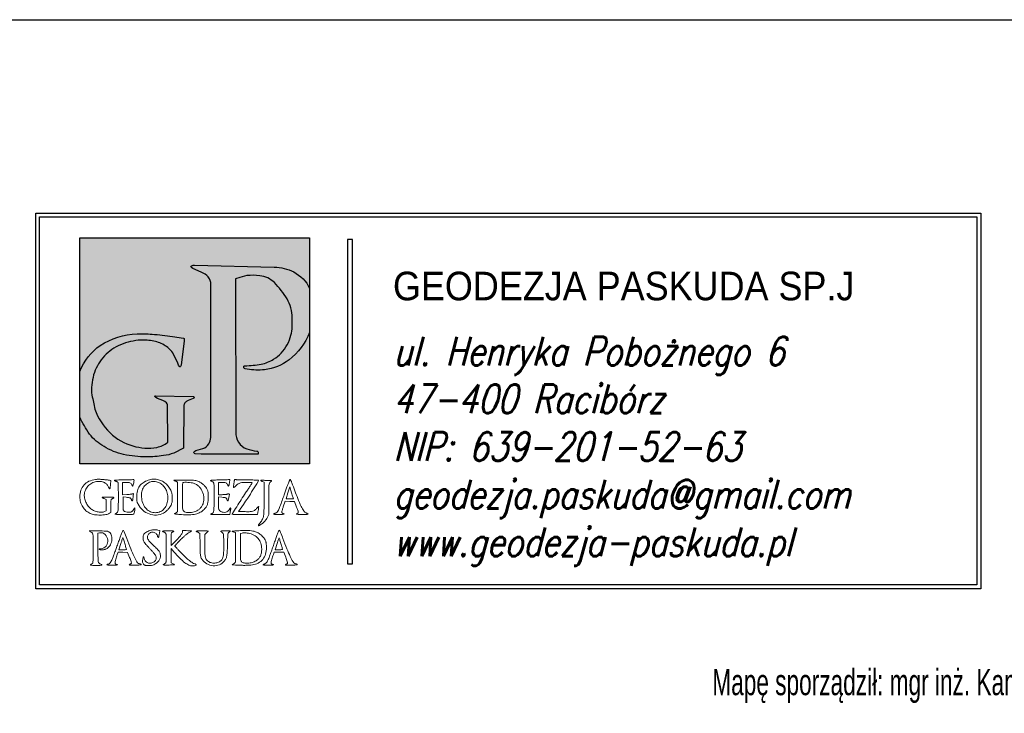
# Model space of a CAD drawing. Extents: x 6515354 to 6515523, y 5549407 to 5549617.
# Tile 12 of 13: x 6515414 to 6515451, y 5549591 to 5549617. Entities that reach past the tile are written whole.
import ezdxf

# ---------------------------------------------------------------- set-up
doc = ezdxf.new("R2010")
doc.units = 0
doc.header["$LTSCALE"] = 0.5
doc.layers.get('0').update_dxf_attribs({"color": 251})
doc.layers.add('1 opis', color=251, linetype='Continuous')
doc.layers.add('Pieczątka na wyrysie', color=251, linetype='Continuous')
doc.styles.get("Standard").update_dxf_attribs({"font": 'arial.ttf', "width": 0.9})
doc.styles.add('UZBROJENIE', font='SIMPLEX', dxfattribs={"width": 0.8, "oblique": 15.00003, "height": 1.5})

# ---------------------------------------------------------------- blocks, each defined once
blk = doc.blocks.new('1pieczątka')
at = {"layer": '1 opis'}
h = blk.add_hatch(color=5, dxfattribs=at)
h.dxf.hatch_style = 1
h.paths.add_polyline_path([(-2022.314, 1068.179), (-2022.313, 1070.088), (-2030.988, 1070.088), (-2030.987, 1065.043), (-2030.996, 1063.315), (-2030.988, 1061.556), (-2022.313, 1061.556), (-2022.315, 1066.512)])
h = blk.add_hatch(color=255, dxfattribs=at)
h.dxf.hatch_style = 1
edge = h.paths.add_edge_path()
edge.add_line((-2026.044, 1062.553), (-2026.042, 1068.313))
edge.add_arc((-2026.53, 1068.313), 0.488, 359.9826, 435.1869)
edge.add_line((-2026.405, 1068.784), (-2026.729, 1068.933))
edge.add_line((-2026.729, 1068.933), (-2026.779, 1068.966))
edge.add_arc((-2026.757, 1068.998), 0.0382, 109.7738, 235.8662, ccw=False)
edge.add_arc((-2026.624, 1068.628), 0.432, 102.0165, 109.7738, ccw=False)
edge.add_line((-2026.714, 1069.05), (-2026.659, 1069.05))
edge.add_line((-2026.659, 1069.05), (-2023.654, 1068.983))
edge.add_arc((-2023.692, 1067.266), 1.718, 63.1306, 88.725, ccw=False)
edge.add_arc((-2023.516, 1067.613), 1.329, 25.2276, 63.1306, ccw=False)
edge.add_line((-2022.314, 1068.179), (-2022.315, 1066.512))
edge.add_arc((-2024.656, 1067.457), 2.524, 308.2821, 338.016, ccw=False)
edge.add_arc((-2024.244, 1067), 1.911, 276.9476, 307.0676, ccw=False)
edge.add_arc((-2024.248, 1067.534), 2.442, 260.041, 275.5238, ccw=False)
edge.add_line((-2024.67, 1065.129), (-2024.75, 1065.144))
edge.add_line((-2024.75, 1065.144), (-2024.778, 1065.155))
edge.add_arc((-2024.736, 1065.197), 0.0596, 173.1065, 224.7397, ccw=False)
edge.add_line((-2024.795, 1065.204), (-2024.792, 1065.237))
edge.add_arc((-2024.759, 1065.222), 0.0363, 88.0147, 155.9255, ccw=False)
edge.add_arc((-2024.834, 1069.241), 3.984, 271.0997, 280.0354)
edge.add_arc((-2024.444, 1066.792), 1.504, 281.6727, 300.8312)
edge.add_arc((-2024.479, 1066.783), 1.515, 302.1076, 316.2433)
edge.add_arc((-2024.548, 1066.799), 1.576, 317.5591, 345.9372)
edge.add_arc((-2024.199, 1066.754), 1.228, 344.032, 358.6428)
edge.add_line((-2022.972, 1066.725), (-2022.972, 1067.07))
edge.add_arc((-2024.378, 1067.07), 1.406, 359.9981, 390.3975)
edge.add_arc((-2025.696, 1066.296), 2.935, 30.3975, 45.6541)
edge.add_arc((-2024.298, 1067.726), 0.935, 45.6541, 83.328)
edge.add_arc((-2024.466, 1066.291), 2.381, 83.328, 95.3329)
edge.add_line((-2024.688, 1068.661), (-2024.943, 1068.595))
edge.add_line((-2024.943, 1068.595), (-2025.109, 1068.538))
edge.add_line((-2025.109, 1068.538), (-2025.097, 1062.755))
edge.add_arc((-2024.468, 1062.708), 0.631, 175.7888, 249.3812)
edge.add_arc((-2023.98, 1064.535), 2.52, 253.6314, 262.507)
edge.add_arc((-2024.308, 1061.986), 0.0507, -10.2284, 91.0853, ccw=False)
edge.add_line((-2024.258, 1061.977), (-2024.258, 1061.924))
edge.add_line((-2024.258, 1061.924), (-2025.297, 1061.918))
edge.add_line((-2025.297, 1061.918), (-2026.409, 1061.922))
edge.add_line((-2026.409, 1061.922), (-2026.641, 1061.934))
edge.add_arc((-2026.638, 1061.981), 0.0472, 157.502, 267.1954, ccw=False)
edge.add_arc((-2026.599, 1061.965), 0.09, 95.7729, 157.502, ccw=False)
edge.add_line((-2026.608, 1062.054), (-2026.343, 1062.134))
edge.add_arc((-2026.456, 1062.506), 0.389, 286.8984, 328.9586)
edge.add_arc((-2026.61, 1062.599), 0.568, 328.9586, 355.3398)
h = blk.add_hatch(color=255, dxfattribs=at)
h.dxf.hatch_style = 1
edge = h.paths.add_edge_path()
edge.add_arc((-2028.726, 1063.694), 2.768, 92.2089, 122.667, ccw=False)
edge.add_arc((-2028.708, 1054.918), 11.543, 87.7964, 90.6146, ccw=False)
edge.add_arc((-2029.376, 1053.777), 12.724, 81.4875, 84.9886, ccw=False)
edge.add_line((-2027.493, 1066.361), (-2027.081, 1066.301))
edge.add_line((-2027.081, 1066.301), (-2027.057, 1066.281))
edge.add_line((-2027.057, 1066.281), (-2027.046, 1066.193))
edge.add_line((-2027.046, 1066.193), (-2027.165, 1065.274))
edge.add_line((-2027.165, 1065.274), (-2027.194, 1065.228))
edge.add_arc((-2027.214, 1065.256), 0.0343, 212.3364, 305.3492, ccw=False)
edge.add_line((-2027.243, 1065.238), (-2027.264, 1065.278))
edge.add_line((-2027.264, 1065.278), (-2027.287, 1065.353))
edge.add_line((-2027.287, 1065.353), (-2027.481, 1065.749))
edge.add_arc((-2028.423, 1065.014), 1.195, 37.9837, 59.1493)
edge.add_arc((-2028.493, 1064.844), 1.377, 60.2883, 80.0755)
edge.add_arc((-2028.601, 1064.044), 2.184, 80.8977, 94.8164)
edge.add_arc((-2028.546, 1063.88), 2.352, 95.8146, 115.0323)
edge.add_arc((-2028.622, 1064.216), 2.017, 117.1013, 138.2258)
edge.add_arc((-2028.586, 1064.324), 1.975, 141.2657, 162.6656)
edge.add_arc((-2028.198, 1064.318), 2.35, 165.3415, 184.2144)
edge.add_arc((-2033.998, 1063.119), 3.606, 7.9714, 16.5297, ccw=False)
edge.add_arc((-2028.196, 1064.429), 2.374, 199.9569, 225.8815)
edge.add_arc((-2028.432, 1064.203), 2.047, 226.2134, 254.3476)
edge.add_arc((-2028.416, 1064.14), 1.99, 253.4215, 279.7009)
edge.add_arc((-2028.276, 1063.143), 0.985, 281.4056, 307.7889)
edge.add_line((-2027.672, 1062.365), (-2027.683, 1063.78))
edge.add_line((-2027.683, 1063.78), (-2027.694, 1063.824))
edge.add_line((-2027.694, 1063.824), (-2027.723, 1063.862))
edge.add_line((-2027.723, 1063.862), (-2027.782, 1063.903))
edge.add_line((-2027.782, 1063.903), (-2027.859, 1063.942))
edge.add_line((-2027.859, 1063.942), (-2028.055, 1064.016))
edge.add_line((-2028.055, 1064.016), (-2028.126, 1064.058))
edge.add_line((-2028.126, 1064.058), (-2028.153, 1064.096))
edge.add_arc((-2028.13, 1064.103), 0.025, 92.9264, 198.2032, ccw=False)
edge.add_line((-2028.131, 1064.128), (-2026.709, 1064.096))
edge.add_arc((-2026.71, 1064.062), 0.0343, -11.5304, 88.7153, ccw=False)
edge.add_arc((-2026.725, 1064.065), 0.0498, 279.3169, 348.4696, ccw=False)
edge.add_line((-2026.717, 1064.016), (-2026.899, 1063.947))
edge.add_arc((-2026.8, 1063.683), 0.283, 110.6131, 136.6335)
edge.add_arc((-2026.858, 1063.738), 0.203, 136.6335, 171.0537)
edge.add_line((-2027.058, 1063.769), (-2027.082, 1062.149))
edge.add_line((-2027.082, 1062.149), (-2027.44, 1061.962))
edge.add_arc((-2027.965, 1063.251), 1.391, 275.3383, 292.1348, ccw=False)
edge.add_arc((-2028.4, 1065.443), 3.622, 268.7377, 278.9746, ccw=False)
edge.add_arc((-2028.571, 1065.1), 3.279, 256.45, 271.5905, ccw=False)
edge.add_arc((-2028.889, 1064.104), 2.238, 237.9379, 258.3903, ccw=False)
edge.add_arc((-2029.153, 1063.854), 1.888, 218.5733, 240.6868, ccw=False)
edge.add_arc((-2025.16, 1066.251), 6.533, 206.7042, 213.1681, ccw=False)
edge.add_line((-2030.996, 1063.315), (-2030.987, 1065.043))
edge.add_arc((-2028.972, 1064.26), 2.161, 125.2617, 158.7647, ccw=False)
at = {"linetype": 'Continuous', "lineweight": 0}
for p, q in [((-2022.315, 1066.512), (-2022.314, 1068.179)), ((-2030.996, 1063.315), (-2030.987, 1065.043))]:
    blk.add_line(p, q, dxfattribs=at)
at = {"lineweight": 0}
for points in [[(-2032.655, 1063.931), (-2032.655, 1056.842), (-2014.812, 1056.842), (-1996.968, 1056.842), (-1996.968, 1063.931), (-1996.968, 1071.02), (-2014.812, 1071.02), (-2032.655, 1071.02)], [(-1997.112, 1063.931), (-1997.112, 1056.986), (-2014.812, 1056.986), (-2032.512, 1056.986), (-2032.512, 1063.931), (-2032.512, 1070.877), (-2014.812, 1070.877), (-1997.112, 1070.877)], [(-2020.885, 1063.9), (-2020.885, 1057.779), (-2020.786, 1057.779), (-2020.688, 1057.779), (-2020.688, 1063.9), (-2020.688, 1070.021), (-2020.786, 1070.021), (-2020.885, 1070.021)]]:
    blk.add_lwpolyline(points, close=True, dxfattribs=at)
for points in [[(-2030.401, 1060.965, 0.07581), (-2030.647, 1060.895, 0.1024), (-2030.833, 1060.759, 0.104008), (-2030.948, 1060.562, 0.080346), (-2030.988, 1060.316, 0.065229), (-2030.962, 1060.113, 0.072541), (-2030.884, 1059.932, 0.074278), (-2030.76, 1059.785, 0.073416), (-2030.597, 1059.679, 0.077205), (-2030.44, 1059.634, 0.034196), (-2030.223, 1059.622, 0.033852), (-2030.011, 1059.64, 0.096012), (-2029.872, 1059.689), (-2029.823, 1059.718), (-2029.823, 1059.952, -0.005384), (-2029.822, 1060.043, -0.007851), (-2029.819, 1060.123, -0.004346), (-2029.814, 1060.19, -0.124353), (-2029.809, 1060.207, -0.086713), (-2029.8, 1060.216, -0.025237), (-2029.784, 1060.227, -0.024546), (-2029.764, 1060.239, -0.024012), (-2029.743, 1060.248, 0.015566), (-2029.716, 1060.259, 0.130581), (-2029.706, 1060.267, 0.333045), (-2029.706, 1060.275, 0.086895), (-2029.716, 1060.285, 0.135594), (-2029.762, 1060.298, 0.005073), (-2029.943, 1060.301, 0.002903), (-2030.131, 1060.301, 0.412153), (-2030.146, 1060.287, 0.238124), (-2030.142, 1060.279, 0.022931), (-2030.125, 1060.268, 0.025251), (-2030.101, 1060.255, 0.017184), (-2030.074, 1060.243), (-2030.002, 1060.215), (-2030.002, 1059.999), (-2030.002, 1059.783), (-2030.055, 1059.756, -0.11152), (-2030.161, 1059.728, -0.055499), (-2030.3, 1059.739, -0.051875), (-2030.446, 1059.783, -0.057774), (-2030.574, 1059.855, -0.079692), (-2030.679, 1059.96, -0.053968), (-2030.763, 1060.107, -0.054014), (-2030.814, 1060.269, -0.080343), (-2030.819, 1060.417, -0.082139), (-2030.764, 1060.599, -0.091549), (-2030.655, 1060.747, -0.091192), (-2030.5, 1060.846, -0.080777), (-2030.313, 1060.889, -0.053125), (-2030.171, 1060.883, -0.085624), (-2030.055, 1060.846, -0.094256), (-2029.967, 1060.774, -0.077767), (-2029.903, 1060.671, 0.023685), (-2029.891, 1060.645, 0.051842), (-2029.878, 1060.626, 0.089446), (-2029.867, 1060.616, 0.337438), (-2029.858, 1060.618, 0.144965), (-2029.852, 1060.63, 0.009314), (-2029.844, 1060.671, 0.012995), (-2029.836, 1060.722, 0.009279), (-2029.83, 1060.779), (-2029.818, 1060.924), (-2029.874, 1060.935, 0.01504), (-2029.903, 1060.94, 0.004344), (-2029.949, 1060.946, 0.004365), (-2030, 1060.951, 0.004641), (-2030.051, 1060.956, -0.000258), (-2030.102, 1060.96, -0.00023), (-2030.155, 1060.965, -0.000231), (-2030.203, 1060.969, -0.000715), (-2030.235, 1060.972, 0.024177), (-2030.266, 1060.973, 0.009233), (-2030.31, 1060.972, 0.009118), (-2030.357, 1060.969, 0.011053)], [(-2029.335, 1060.952, 0.004385), (-2029.467, 1060.948, 0.007295), (-2029.578, 1060.943, 0.002127), (-2029.673, 1060.937, 0.393705), (-2029.68, 1060.93, 0.229441), (-2029.676, 1060.923, 0.033158), (-2029.662, 1060.913, 0.032035), (-2029.642, 1060.903, 0.022301), (-2029.618, 1060.894, -0.032268), (-2029.594, 1060.884, -0.034746), (-2029.572, 1060.871, -0.037127), (-2029.555, 1060.858, -0.117845), (-2029.547, 1060.846, -0.0861), (-2029.543, 1060.824, -0.000966), (-2029.539, 1060.676, -0.002957), (-2029.537, 1060.504, -0.001919), (-2029.536, 1060.305, -0.002894), (-2029.539, 1059.947, -0.031062), (-2029.549, 1059.803, -0.090626), (-2029.574, 1059.727, -0.165645), (-2029.622, 1059.684, 0.026668), (-2029.637, 1059.676, 0.035484), (-2029.65, 1059.667, 0.038323), (-2029.659, 1059.659, 0.190427), (-2029.662, 1059.652, 0.401359), (-2029.656, 1059.647, 0.001438), (-2029.557, 1059.643, 0.005989), (-2029.442, 1059.64, 0.003594), (-2029.305, 1059.639, 0.002478), (-2029.029, 1059.64, 0.098784), (-2028.969, 1059.652, 0.237878), (-2028.939, 1059.688, 0.0224), (-2028.917, 1059.804, 0.021192), (-2028.911, 1059.865, 0.236117), (-2028.92, 1059.887, 0.477463), (-2028.936, 1059.884, 0.032485), (-2028.956, 1059.838, -0.048158), (-2028.967, 1059.816, -0.030483), (-2028.984, 1059.792, -0.030493), (-2029.003, 1059.771, -0.048418), (-2029.022, 1059.755, -0.122323), (-2029.101, 1059.728, -0.064843), (-2029.206, 1059.732, -0.067404), (-2029.3, 1059.761, -0.194742), (-2029.346, 1059.81, -0.077301), (-2029.35, 1059.83, -0.003883), (-2029.354, 1059.899, -0.006159), (-2029.356, 1059.981, -0.004413), (-2029.357, 1060.073), (-2029.357, 1060.307), (-2029.241, 1060.296, -0.017844), (-2029.15, 1060.284, -0.069373), (-2029.096, 1060.267, -0.115682), (-2029.064, 1060.242, -0.106066), (-2029.045, 1060.204, 0.031556), (-2029.039, 1060.186, 0.043543), (-2029.032, 1060.172, 0.050813), (-2029.024, 1060.161, 0.208331), (-2029.017, 1060.158, 0.300699), (-2029.005, 1060.166, 0.039794), (-2028.995, 1060.197, 0.023279), (-2028.985, 1060.25, 0.004693), (-2028.971, 1060.344), (-2028.96, 1060.432), (-2029.01, 1060.418, -0.033412), (-2029.04, 1060.412, -0.006567), (-2029.092, 1060.406, -0.006938), (-2029.154, 1060.401, -0.006388), (-2029.218, 1060.397), (-2029.375, 1060.389), (-2029.375, 1060.623), (-2029.375, 1060.857), (-2029.26, 1060.857, -0.023117), (-2029.163, 1060.853, -0.06977), (-2029.098, 1060.838, -0.104916), (-2029.056, 1060.81, -0.105554), (-2029.029, 1060.768, 0.01911), (-2029.02, 1060.747, 0.027756), (-2029.011, 1060.73, 0.02666), (-2029.002, 1060.717, 0.233043), (-2028.996, 1060.714, 0.340563), (-2028.985, 1060.723, 0.006123), (-2028.965, 1060.801, 0.014266), (-2028.949, 1060.877, 0.044096), (-2028.945, 1060.93, 0.063464), (-2028.946, 1060.943, 0.093752), (-2028.951, 1060.953, 0.120802), (-2028.959, 1060.96, 0.161944), (-2028.967, 1060.961, -0.038027), (-2028.984, 1060.959, -0.000561), (-2029.084, 1060.956, -0.001527), (-2029.201, 1060.954, -0.001008)], [(-2028.405, 1060.937, 0.059835), (-2028.604, 1060.841, 0.101187), (-2028.737, 1060.712, 0.095739), (-2028.814, 1060.537, 0.049216), (-2028.842, 1060.297, 0.011821), (-2028.842, 1060.208, 0.044457), (-2028.836, 1060.152, 0.048075), (-2028.82, 1060.101, 0.015479), (-2028.787, 1060.028, 0.09786), (-2028.617, 1059.805, 0.097075), (-2028.374, 1059.663, 0.097998), (-2028.097, 1059.624, 0.101864), (-2027.831, 1059.694, 0.059042), (-2027.755, 1059.744, 0.030595), (-2027.673, 1059.822, 0.030372), (-2027.599, 1059.911, 0.048151), (-2027.548, 1059.997, 0.024607), (-2027.524, 1060.057, 0.042768), (-2027.51, 1060.108, 0.033259), (-2027.504, 1060.17, 0.009511), (-2027.502, 1060.266, 0.009875), (-2027.505, 1060.366, 0.037905), (-2027.512, 1060.428, 0.04428), (-2027.528, 1060.483, 0.017083), (-2027.559, 1060.557, 0.053172), (-2027.65, 1060.707, 0.060037), (-2027.768, 1060.828, 0.061722), (-2027.908, 1060.915, 0.061758), (-2028.064, 1060.965, 0.020279), (-2028.16, 1060.979, 0.046656), (-2028.232, 1060.98, 0.044614), (-2028.306, 1060.967, 0.017156)], [(-2027.981, 1060.841, -0.04995), (-2027.925, 1060.805, -0.024467), (-2027.862, 1060.749, -0.024257), (-2027.802, 1060.684, -0.036803), (-2027.757, 1060.622, -0.053638), (-2027.724, 1060.552, -0.024735), (-2027.695, 1060.454, -0.02446), (-2027.674, 1060.349, -0.035406), (-2027.668, 1060.255, -0.07901), (-2027.702, 1060.04, -0.100317), (-2027.801, 1059.864, -0.108309), (-2027.954, 1059.751, -0.105944), (-2028.141, 1059.71, -0.102446), (-2028.323, 1059.748, -0.098936), (-2028.479, 1059.855, -0.088908), (-2028.593, 1060.024, -0.06578), (-2028.656, 1060.242, -0.071538), (-2028.658, 1060.455, -0.090607), (-2028.597, 1060.642, -0.097674), (-2028.479, 1060.786, -0.097833), (-2028.315, 1060.874, -0.066619), (-2028.242, 1060.886, -0.031851), (-2028.147, 1060.883, -0.031849), (-2028.052, 1060.867, -0.063109)], [(-2027.439, 1060.939, 0.248038), (-2027.436, 1060.934, 0.011599), (-2027.419, 1060.923, 0.016884), (-2027.398, 1060.911, 0.011093), (-2027.372, 1060.898), (-2027.305, 1060.866), (-2027.3, 1060.323, -0.002346), (-2027.299, 1060.081, -0.006115), (-2027.301, 1059.907, -0.004109), (-2027.306, 1059.777, -0.112941), (-2027.314, 1059.745, -0.063438), (-2027.325, 1059.729, -0.035055), (-2027.342, 1059.714, -0.034336), (-2027.361, 1059.7, -0.046337), (-2027.38, 1059.691, 0.016782), (-2027.397, 1059.684, 0.031123), (-2027.411, 1059.677, 0.038162), (-2027.419, 1059.67, 0.441826), (-2027.419, 1059.667, 0.168359), (-2027.413, 1059.664, 0.000793), (-2027.338, 1059.656, 0.003556), (-2027.252, 1059.648, 0.002226), (-2027.152, 1059.64, 0.024018), (-2026.853, 1059.631, 0.050113), (-2026.621, 1059.659, 0.064452), (-2026.441, 1059.725, 0.080765), (-2026.298, 1059.831, 0.051709), (-2026.224, 1059.925, 0.061985), (-2026.176, 1060.026, 0.052642), (-2026.149, 1060.15, 0.025517), (-2026.14, 1060.311, 0.006897), (-2026.142, 1060.422, 0.029808), (-2026.147, 1060.488, 0.045075), (-2026.159, 1060.538, 0.033821), (-2026.181, 1060.591, 0.057121), (-2026.234, 1060.674, 0.034404), (-2026.314, 1060.759, 0.033678), (-2026.407, 1060.835, 0.043603), (-2026.503, 1060.89, 0.035941), (-2026.577, 1060.918, 0.048045), (-2026.647, 1060.932, 0.020571), (-2026.754, 1060.939, 0.001832), (-2027.022, 1060.943, 0.00219), (-2027.182, 1060.945, 0.003654), (-2027.317, 1060.944, 0.000538), (-2027.435, 1060.943, 0.410538)], [(-2026.695, 1060.82, -0.036766), (-2026.591, 1060.772, -0.053842), (-2026.508, 1060.713, -0.054809), (-2026.44, 1060.64, -0.0399), (-2026.382, 1060.545, -0.049279), (-2026.335, 1060.425, -0.046661), (-2026.311, 1060.297, -0.047413), (-2026.312, 1060.168, -0.055002), (-2026.338, 1060.049, -0.065301), (-2026.381, 1059.959, -0.048568), (-2026.45, 1059.873, -0.048788), (-2026.534, 1059.802, -0.068047), (-2026.622, 1059.758, -0.033574), (-2026.72, 1059.732, -0.027953), (-2026.827, 1059.717, -0.028747), (-2026.926, 1059.715, -0.071668), (-2026.997, 1059.727, -0.112793), (-2027.067, 1059.769, -0.153193), (-2027.101, 1059.833, -0.045869), (-2027.114, 1059.958, -0.002839), (-2027.116, 1060.331, -0.001952), (-2027.115, 1060.584, -0.00893), (-2027.112, 1060.731, -0.006986), (-2027.106, 1060.829, -0.286417), (-2027.094, 1060.846, -0.093304), (-2027.028, 1060.859, -0.018806), (-2026.907, 1060.856, -0.020678), (-2026.783, 1060.843, -0.052925)], [(-2025.735, 1060.948, 0.002651), (-2025.907, 1060.942, 0.013687), (-2026.002, 1060.936, 0.025074), (-2026.055, 1060.928, 0.636203), (-2026.057, 1060.918, 0.041899), (-2026.045, 1060.909, 0.023725), (-2026.029, 1060.901, 0.023547), (-2026.012, 1060.895, 0.035524), (-2025.997, 1060.891, -0.226516), (-2025.951, 1060.858, -0.093316), (-2025.928, 1060.783, -0.030485), (-2025.918, 1060.635, -0.002936), (-2025.92, 1060.272, -0.00133), (-2025.923, 1059.955, -0.013722), (-2025.929, 1059.824, -0.032973), (-2025.939, 1059.751, -0.134381), (-2025.959, 1059.712, -0.031857), (-2025.974, 1059.698, -0.03328), (-2025.99, 1059.685, -0.035308), (-2026.005, 1059.677, -0.10874), (-2026.017, 1059.674, 0.072708), (-2026.026, 1059.673, 0.087472), (-2026.034, 1059.669, 0.100499), (-2026.039, 1059.663, 0.133491), (-2026.041, 1059.656, 0.394915), (-2026.033, 1059.648, 0.004039), (-2025.947, 1059.643, 0.008918), (-2025.836, 1059.64, 0.003627), (-2025.684, 1059.639), (-2025.327, 1059.639), (-2025.316, 1059.715, -0.002165), (-2025.311, 1059.747, -0.001698), (-2025.305, 1059.783, -0.001716), (-2025.299, 1059.816, -0.004214), (-2025.295, 1059.84, 0.031957), (-2025.292, 1059.86, 0.065044), (-2025.293, 1059.876, 0.103602), (-2025.298, 1059.886, 0.244513), (-2025.305, 1059.889, 0.084195), (-2025.312, 1059.888, 0.093164), (-2025.318, 1059.885, 0.100493), (-2025.323, 1059.879, 0.116168), (-2025.324, 1059.873, -0.128374), (-2025.327, 1059.864, -0.015679), (-2025.338, 1059.845, -0.017746), (-2025.352, 1059.824, -0.01378), (-2025.37, 1059.802, -0.102839), (-2025.441, 1059.746, -0.102182), (-2025.528, 1059.723, -0.097071), (-2025.621, 1059.736, -0.083569), (-2025.707, 1059.784, -0.078615), (-2025.735, 1059.813, -0.106559), (-2025.748, 1059.847, -0.038642), (-2025.753, 1059.905, -0.002836), (-2025.754, 1060.064), (-2025.754, 1060.307), (-2025.63, 1060.295, -0.008951), (-2025.527, 1060.284, -0.069728), (-2025.481, 1060.271, -0.13708), (-2025.454, 1060.249, -0.070996), (-2025.434, 1060.211, 0.02662), (-2025.426, 1060.191, 0.036695), (-2025.416, 1060.174, 0.040231), (-2025.406, 1060.162, 0.208276), (-2025.399, 1060.158, 0.35903), (-2025.385, 1060.17, 0.00487), (-2025.363, 1060.286, 0.005708), (-2025.345, 1060.402, 0.238128), (-2025.352, 1060.426, 0.226283), (-2025.359, 1060.428, 0.020749), (-2025.376, 1060.425, 0.023593), (-2025.397, 1060.42, 0.016225), (-2025.42, 1060.413, -0.046414), (-2025.452, 1060.404, -0.013322), (-2025.502, 1060.398, -0.013284), (-2025.56, 1060.393, -0.01376), (-2025.617, 1060.391), (-2025.754, 1060.391), (-2025.754, 1060.624), (-2025.754, 1060.857), (-2025.639, 1060.857, -0.022579), (-2025.542, 1060.853, -0.071126), (-2025.478, 1060.838, -0.109029), (-2025.437, 1060.81, -0.107066), (-2025.411, 1060.768, 0.022202), (-2025.403, 1060.747, 0.031727), (-2025.394, 1060.73, 0.032692), (-2025.385, 1060.717, 0.225981), (-2025.378, 1060.714, 0.31697), (-2025.371, 1060.719, 0.012789), (-2025.362, 1060.747, 0.018368), (-2025.352, 1060.784, 0.011489), (-2025.344, 1060.827, 0.002137), (-2025.327, 1060.925, 0.062715), (-2025.326, 1060.95, 0.317612), (-2025.335, 1060.96, 0.094659), (-2025.355, 1060.961, -0.02146), (-2025.378, 1060.959, -0.000564), (-2025.48, 1060.955, -0.001187), (-2025.599, 1060.952, -0.000811)], [(-2025.149, 1060.953, 0.084653), (-2025.153, 1060.942, 0.005457), (-2025.159, 1060.909, 0.007843), (-2025.165, 1060.869, 0.005757), (-2025.17, 1060.825, -0.005635), (-2025.176, 1060.78, -0.006833), (-2025.182, 1060.737, -0.005863), (-2025.188, 1060.702, -0.046163), (-2025.193, 1060.686, 0.275041), (-2025.189, 1060.668, 0.340878), (-2025.173, 1060.664, 0.067015), (-2025.134, 1060.69, 0.020373), (-2025.083, 1060.739, -0.061904), (-2025.01, 1060.798, -0.071546), (-2024.927, 1060.834, -0.050761), (-2024.817, 1060.852, -0.015947), (-2024.649, 1060.857, -0.004945), (-2024.557, 1060.856, -0.034521), (-2024.512, 1060.852, -0.106313), (-2024.492, 1060.845, -0.352538), (-2024.488, 1060.832, -0.05135), (-2024.497, 1060.813, -0.000758), (-2024.562, 1060.712, -0.00206), (-2024.639, 1060.594, -0.001358), (-2024.729, 1060.46, 0.003814), (-2024.899, 1060.201, 0.00367), (-2025.067, 1059.935, 0.000792), (-2025.226, 1059.68, 0.139705), (-2025.234, 1059.65, 0.409121), (-2025.23, 1059.645, 0.000612), (-2025.094, 1059.643, 0.0039), (-2024.94, 1059.642, 0.002338), (-2024.756, 1059.643), (-2024.278, 1059.648), (-2024.254, 1059.789, 0.006779), (-2024.246, 1059.844, 0.010441), (-2024.24, 1059.892, 0.00516), (-2024.236, 1059.932, 0.219201), (-2024.239, 1059.94, 0.383147), (-2024.246, 1059.94, 0.013067), (-2024.266, 1059.922, 0.018543), (-2024.292, 1059.898, 0.011102), (-2024.32, 1059.868, -0.044111), (-2024.393, 1059.798, -0.100978), (-2024.46, 1059.764, -0.062913), (-2024.555, 1059.75, -0.009639), (-2024.745, 1059.75), (-2024.998, 1059.755), (-2024.811, 1060.024, 0.008435), (-2024.649, 1060.265, 0.004436), (-2024.456, 1060.569, 0.001052), (-2024.261, 1060.884, 0.138946), (-2024.249, 1060.928, 0.393624), (-2024.257, 1060.937, 0.005354), (-2024.344, 1060.942, 0.009383), (-2024.463, 1060.946, 0.002965), (-2024.641, 1060.947, -0.002544), (-2024.795, 1060.948, -0.003491), (-2024.933, 1060.95, -0.00226), (-2025.05, 1060.953, -0.041076), (-2025.087, 1060.958, 0.028443), (-2025.108, 1060.961, 0.038792), (-2025.127, 1060.961, 0.04336), (-2025.142, 1060.958, 0.203606)], [(-2024.159, 1060.932, 0.199636), (-2024.155, 1060.922, 0.036873), (-2024.141, 1060.91, 0.034485), (-2024.12, 1060.897, 0.025387), (-2024.096, 1060.885), (-2024.034, 1060.859), (-2024.034, 1060.241, -0.003595), (-2024.037, 1059.782, -0.036001), (-2024.053, 1059.591, -0.07832), (-2024.094, 1059.465, -0.049523), (-2024.178, 1059.334, 0.010369), (-2024.233, 1059.262, 0.122338), (-2024.246, 1059.23, 0.541328), (-2024.234, 1059.22, 0.051016), (-2024.192, 1059.237, 0.053197), (-2024.113, 1059.289, 0.030967), (-2024.03, 1059.366, 0.030786), (-2023.956, 1059.455, 0.047579), (-2023.905, 1059.54), (-2023.854, 1059.648), (-2023.854, 1060.235, -0.001522), (-2023.853, 1060.664, -0.035529), (-2023.844, 1060.785, -0.129882), (-2023.815, 1060.851, -0.087443), (-2023.754, 1060.906, 0.273354), (-2023.749, 1060.916, 0.344765), (-2023.756, 1060.923, 0.041004), (-2023.79, 1060.927, 0.004248), (-2023.872, 1060.928, -0.006127), (-2023.935, 1060.93, -0.005879), (-2024, 1060.932, -0.005833), (-2024.056, 1060.936, -0.021063), (-2024.092, 1060.941, 0.019458), (-2024.121, 1060.944, 0.05453), (-2024.142, 1060.944, 0.099133), (-2024.155, 1060.94, 0.266995)], [(-2023.102, 1060.862, 0.003032), (-2023.124, 1060.801, 0.000476), (-2023.168, 1060.681, 0.000529), (-2023.219, 1060.54, 0.000461), (-2023.272, 1060.391, -0.001517), (-2023.433, 1059.945, -0.026431), (-2023.493, 1059.803, -0.089209), (-2023.544, 1059.733, -0.103767), (-2023.615, 1059.689, 0.017107), (-2023.638, 1059.68, 0.025354), (-2023.657, 1059.67, 0.022997), (-2023.672, 1059.661, 0.245255), (-2023.675, 1059.655, 0.393249), (-2023.67, 1059.65, 0.003839), (-2023.617, 1059.646, 0.009841), (-2023.554, 1059.644, 0.005913), (-2023.478, 1059.644, 0.007038), (-2023.402, 1059.645, 0.011685), (-2023.339, 1059.649, 0.00537), (-2023.286, 1059.654, 0.38446), (-2023.281, 1059.66, 0.163444), (-2023.283, 1059.665, 0.09598), (-2023.288, 1059.67, 0.077196), (-2023.296, 1059.673, 0.058023), (-2023.305, 1059.674, -0.088509), (-2023.317, 1059.676, -0.043275), (-2023.33, 1059.683, -0.041119), (-2023.342, 1059.691, -0.04693), (-2023.353, 1059.702, -0.167785), (-2023.362, 1059.726, -0.054336), (-2023.359, 1059.763, -0.027269), (-2023.344, 1059.824, -0.004847), (-2023.308, 1059.936), (-2023.241, 1060.142), (-2023.062, 1060.137), (-2022.884, 1060.131), (-2022.805, 1059.925, -0.003557), (-2022.758, 1059.801, -0.035115), (-2022.743, 1059.748, -0.102608), (-2022.743, 1059.718, -0.184724), (-2022.756, 1059.697, -0.021025), (-2022.768, 1059.688, -0.022797), (-2022.781, 1059.681, -0.023054), (-2022.793, 1059.676, -0.093913), (-2022.8, 1059.674, 0.10067), (-2022.806, 1059.673, 0.098314), (-2022.81, 1059.67, 0.097552), (-2022.814, 1059.665, 0.09743), (-2022.815, 1059.66, 0.389513), (-2022.809, 1059.654, 0.004155), (-2022.749, 1059.649, 0.010246), (-2022.677, 1059.646, 0.006163), (-2022.591, 1059.644, 0.004745), (-2022.505, 1059.645, 0.007902), (-2022.432, 1059.647, 0.002491), (-2022.371, 1059.65, 0.397401), (-2022.367, 1059.655, 0.247827), (-2022.37, 1059.661, 0.012217), (-2022.389, 1059.673, 0.017391), (-2022.414, 1059.687, 0.01145), (-2022.443, 1059.702, -0.137596), (-2022.534, 1059.78, -0.035859), (-2022.63, 1059.949, -0.018552), (-2022.759, 1060.246, -0.002987), (-2022.984, 1060.835, 0.00951), (-2023.004, 1060.885, 0.014882), (-2023.023, 1060.927, 0.008964), (-2023.04, 1060.96, 0.276194), (-2023.048, 1060.965, 0.264883), (-2023.056, 1060.961, 0.013244), (-2023.07, 1060.935, 0.018403), (-2023.086, 1060.901, 0.011979)], [(-2022.93, 1060.234, -0.195176), (-2022.935, 1060.232, -0.002414), (-2022.974, 1060.232, -0.006702), (-2023.018, 1060.232, -0.004285), (-2023.07, 1060.234), (-2023.205, 1060.239), (-2023.133, 1060.463), (-2023.062, 1060.687), (-2022.993, 1060.464, -0.002973), (-2022.967, 1060.378, -0.004832), (-2022.946, 1060.304, -0.00106), (-2022.928, 1060.24, -0.268375)], [(-2030.621, 1059.013, 0.074106), (-2030.615, 1059.005, 0.053112), (-2030.606, 1058.999, 0.05313), (-2030.596, 1058.995, 0.074328), (-2030.587, 1058.993, -0.117697), (-2030.576, 1058.991, -0.030879), (-2030.559, 1058.981, -0.029603), (-2030.542, 1058.968, -0.026536), (-2030.525, 1058.952, -0.124035), (-2030.502, 1058.91, -0.048254), (-2030.491, 1058.845, -0.01584), (-2030.487, 1058.723, -0.001088), (-2030.486, 1058.377, -0.002764), (-2030.487, 1058.162, -0.004943), (-2030.491, 1057.984, -0.002204), (-2030.496, 1057.838, -0.113421), (-2030.504, 1057.811, -0.076509), (-2030.514, 1057.798, -0.041547), (-2030.529, 1057.785, -0.04019), (-2030.548, 1057.774, -0.050365), (-2030.567, 1057.767, 0.18261), (-2030.592, 1057.75, 0.528201), (-2030.586, 1057.734, 0.047153), (-2030.506, 1057.724, 0.010231), (-2030.369, 1057.721, 0.008909), (-2030.23, 1057.723, 0.05585), (-2030.161, 1057.733, 0.653645), (-2030.158, 1057.748, 0.087939), (-2030.199, 1057.765, -0.154388), (-2030.261, 1057.801, -0.144214), (-2030.293, 1057.866, -0.039686), (-2030.305, 1058.001, -0.002578), (-2030.307, 1058.396), (-2030.307, 1058.938), (-2030.244, 1058.95, -0.051805), (-2030.181, 1058.955, -0.077348), (-2030.126, 1058.945, -0.075154), (-2030.076, 1058.919, -0.046093), (-2030.026, 1058.875, -0.084157), (-2029.967, 1058.786, -0.07693), (-2029.938, 1058.68, -0.077069), (-2029.942, 1058.57, -0.084973), (-2029.98, 1058.47, -0.092921), (-2030.019, 1058.426, -0.046759), (-2030.081, 1058.386, -0.04617), (-2030.151, 1058.358, -0.073925), (-2030.215, 1058.348, 0.025916), (-2030.238, 1058.347, 0.065168), (-2030.254, 1058.343, 0.137969), (-2030.262, 1058.337, 0.312629), (-2030.262, 1058.33, 0.197693), (-2030.252, 1058.323, 0.020162), (-2030.224, 1058.317, 0.022759), (-2030.188, 1058.313, 0.016215), (-2030.148, 1058.312, 0.022069), (-2030.092, 1058.315, 0.046472), (-2030.049, 1058.322, 0.047913), (-2030.009, 1058.338, 0.024919), (-2029.963, 1058.364, 0.131935), (-2029.839, 1058.499, 0.098607), (-2029.782, 1058.694, 0.108664), (-2029.806, 1058.88, 0.192288), (-2029.908, 1058.994, 0.105666), (-2029.992, 1059.016, 0.004699), (-2030.296, 1059.027, 0.002648), (-2030.61, 1059.033, 0.592516)], [(-2029.385, 1059.002, 0.01101), (-2029.404, 1058.955, 0.000803), (-2029.452, 1058.823, 0.001121), (-2029.51, 1058.665, 0.000849), (-2029.572, 1058.491, -0.000427), (-2029.635, 1058.316, -0.000517), (-2029.695, 1058.151, -0.000436), (-2029.745, 1058.013, -0.003571), (-2029.768, 1057.95, -0.038877), (-2029.802, 1057.879, -0.058165), (-2029.842, 1057.824, -0.066526), (-2029.889, 1057.786, -0.077167), (-2029.942, 1057.763, 0.106535), (-2029.971, 1057.749, 0.636341), (-2029.968, 1057.737, 0.045378), (-2029.906, 1057.73, 0.006347), (-2029.778, 1057.729, 0.006114), (-2029.699, 1057.73, 0.010165), (-2029.633, 1057.733, 0.00409), (-2029.577, 1057.738, 0.38978), (-2029.572, 1057.743, 0.183511), (-2029.574, 1057.748, 0.090629), (-2029.58, 1057.753, 0.070503), (-2029.588, 1057.756, 0.050528), (-2029.598, 1057.757, -0.080837), (-2029.609, 1057.758, -0.037717), (-2029.624, 1057.764, -0.036093), (-2029.638, 1057.773, -0.041936), (-2029.65, 1057.783, -0.192023), (-2029.663, 1057.814, -0.057754), (-2029.659, 1057.866, -0.025933), (-2029.636, 1057.953, -0.00372), (-2029.579, 1058.129), (-2029.547, 1058.224), (-2029.368, 1058.219), (-2029.188, 1058.214), (-2029.111, 1058.016, -0.001685), (-2029.082, 1057.94, -0.002622), (-2029.057, 1057.874, -0.000758), (-2029.036, 1057.817, -0.087534), (-2029.034, 1057.809, -0.221021), (-2029.037, 1057.803, -0.024491), (-2029.048, 1057.795, -0.026171), (-2029.062, 1057.786, -0.01826), (-2029.079, 1057.778, 0.023839), (-2029.096, 1057.769, 0.032417), (-2029.111, 1057.759, 0.033837), (-2029.121, 1057.75, 0.198216), (-2029.124, 1057.743, 0.408534), (-2029.116, 1057.736, 0.001426), (-2028.974, 1057.733, 0.006927), (-2028.831, 1057.733, 0.00889), (-2028.698, 1057.737, 0.153588), (-2028.682, 1057.744, 0.25803), (-2028.676, 1057.757, 0.232537), (-2028.684, 1057.769, 0.140607), (-2028.702, 1057.774, -0.052513), (-2028.715, 1057.776, -0.017778), (-2028.734, 1057.78, -0.017458), (-2028.754, 1057.787, -0.019186), (-2028.773, 1057.795, -0.162174), (-2028.838, 1057.856, -0.014357), (-2028.941, 1058.058, -0.014929), (-2029.066, 1058.343, -0.006275), (-2029.217, 1058.732, 0.00123), (-2029.313, 1058.985, 0.04818), (-2029.339, 1059.039, 0.49501), (-2029.36, 1059.041, 0.087461)], [(-2028.311, 1059.048, 0.039479), (-2028.389, 1059.023, 0.033895), (-2028.467, 1058.984, 0.035202), (-2028.532, 1058.94, 0.088923), (-2028.57, 1058.897, 0.080372), (-2028.594, 1058.837, 0.053544), (-2028.603, 1058.765, 0.051787), (-2028.596, 1058.688, 0.060922), (-2028.574, 1058.62, 0.057717), (-2028.551, 1058.583, 0.008291), (-2028.496, 1058.515, 0.00932), (-2028.427, 1058.437, 0.007842), (-2028.352, 1058.357, -0.006341), (-2028.276, 1058.277, -0.007777), (-2028.208, 1058.201, -0.006611), (-2028.153, 1058.135, -0.054262), (-2028.131, 1058.102, -0.055703), (-2028.108, 1058.039, -0.086517), (-2028.103, 1057.982, -0.094195), (-2028.119, 1057.929, -0.078196), (-2028.153, 1057.882, -0.126128), (-2028.266, 1057.816, -0.129646), (-2028.396, 1057.812, -0.138548), (-2028.504, 1057.872, -0.151773), (-2028.56, 1057.979, 0.022674), (-2028.572, 1058.028, 0.288731), (-2028.586, 1058.041, 0.373692), (-2028.599, 1058.032, 0.028316), (-2028.611, 1057.987, 0.028029), (-2028.622, 1057.907, 0.059017), (-2028.62, 1057.844, 0.076575), (-2028.605, 1057.794, 0.090746), (-2028.576, 1057.755, 0.051393), (-2028.545, 1057.732, 0.081277), (-2028.514, 1057.719, 0.049782), (-2028.471, 1057.714, 0.009287), (-2028.392, 1057.714, 0.034906), (-2028.283, 1057.723, 0.059213), (-2028.195, 1057.747, 0.061563), (-2028.117, 1057.791, 0.041185), (-2028.041, 1057.858, 0.079116), (-2027.978, 1057.946, 0.087229), (-2027.949, 1058.047, 0.086499), (-2027.956, 1058.152, 0.076233), (-2027.998, 1058.253, 0.047904), (-2028.021, 1058.285, 0.007488), (-2028.074, 1058.342, 0.008272), (-2028.139, 1058.407, 0.007127), (-2028.209, 1058.474, -0.020643), (-2028.364, 1058.629, -0.09269), (-2028.432, 1058.738, -0.171653), (-2028.435, 1058.827, -0.120252), (-2028.382, 1058.914, -0.02575), (-2028.348, 1058.945, -0.062565), (-2028.319, 1058.963, -0.069656), (-2028.289, 1058.972, -0.038597), (-2028.25, 1058.975, -0.073694), (-2028.189, 1058.966, -0.083512), (-2028.136, 1058.94, -0.081876), (-2028.094, 1058.897, -0.067484), (-2028.064, 1058.84, 0.043886), (-2028.038, 1058.785, 0.534991), (-2028.019, 1058.784, 0.12704), (-2028.002, 1058.823, 0.008948), (-2027.986, 1058.941), (-2027.975, 1059.042), (-2028.043, 1059.053, 0.025274), (-2028.11, 1059.061, 0.020672), (-2028.182, 1059.062, 0.02111), (-2028.251, 1059.058, 0.032495)], [(-2027.119, 1059.03, 0.049499), (-2027.119, 1059.024, 0.008839), (-2027.119, 1059.013, 0.009474), (-2027.118, 1059, 0.008424), (-2027.117, 1058.987, -0.16692), (-2027.129, 1058.934, -0.023745), (-2027.193, 1058.841, -0.024402), (-2027.284, 1058.733, -0.017173), (-2027.396, 1058.62), (-2027.547, 1058.479), (-2027.547, 1058.706, -0.004202), (-2027.546, 1058.835, -0.027503), (-2027.541, 1058.899, -0.058742), (-2027.531, 1058.938, -0.118993), (-2027.514, 1058.964, -0.028703), (-2027.5, 1058.975, -0.029174), (-2027.485, 1058.985, -0.030498), (-2027.47, 1058.991, -0.095833), (-2027.46, 1058.993, 0.084037), (-2027.452, 1058.995, 0.093099), (-2027.445, 1058.999, 0.100507), (-2027.441, 1059.004, 0.116378), (-2027.439, 1059.011, 0.379241), (-2027.446, 1059.019, 0.00943), (-2027.497, 1059.024, 0.014311), (-2027.565, 1059.028, 0.006475), (-2027.654, 1059.029, 0.006475), (-2027.743, 1059.028, 0.014311), (-2027.811, 1059.024, 0.00943), (-2027.862, 1059.019, 0.379241), (-2027.869, 1059.011, 0.152392), (-2027.867, 1059.004, 0.098208), (-2027.861, 1058.999, 0.080979), (-2027.852, 1058.995, 0.062856), (-2027.842, 1058.993, -0.106302), (-2027.828, 1058.99, -0.031702), (-2027.809, 1058.98, -0.030224), (-2027.789, 1058.966, -0.028546), (-2027.77, 1058.949), (-2027.726, 1058.905), (-2027.726, 1058.384, -0.002596), (-2027.727, 1058.158, -0.00593), (-2027.731, 1057.988, -0.00362), (-2027.736, 1057.857, -0.111158), (-2027.745, 1057.826, -0.061405), (-2027.755, 1057.811, -0.035153), (-2027.771, 1057.796, -0.034581), (-2027.79, 1057.783, -0.048022), (-2027.808, 1057.774, 0.092711), (-2027.84, 1057.754, 0.59561), (-2027.837, 1057.74, 0.064891), (-2027.782, 1057.733, 0.007549), (-2027.659, 1057.734, 0.001552), (-2027.471, 1057.741, 0.054382), (-2027.427, 1057.747, 0.633296), (-2027.425, 1057.76, 0.043511), (-2027.466, 1057.784), (-2027.538, 1057.819), (-2027.542, 1058.088), (-2027.547, 1058.357), (-2027.436, 1058.232, 0.012663), (-2027.205, 1057.983, 0.034736), (-2027.027, 1057.824, 0.050787), (-2026.88, 1057.733, 0.113817), (-2026.752, 1057.703, 0.041115), (-2026.664, 1057.71, 0.127439), (-2026.609, 1057.734, 0.460898), (-2026.608, 1057.761, 0.132881), (-2026.651, 1057.783, -0.086503), (-2026.738, 1057.819, -0.028099), (-2026.853, 1057.901, -0.02236), (-2026.993, 1058.023, -0.010712), (-2027.161, 1058.191, -0.002346), (-2027.254, 1058.289, -0.003761), (-2027.332, 1058.373, -0.000819), (-2027.4, 1058.447, -0.186389), (-2027.403, 1058.456, -0.18823), (-2027.4, 1058.465, -0.001023), (-2027.339, 1058.531, -0.004231), (-2027.268, 1058.606, -0.00265), (-2027.184, 1058.693, -0.006052), (-2027.069, 1058.806, -0.018055), (-2026.988, 1058.88, -0.02596), (-2026.921, 1058.931, -0.038187), (-2026.857, 1058.967, 0.012212), (-2026.817, 1058.987, 0.027566), (-2026.789, 1059.005, 0.053845), (-2026.774, 1059.017, 0.60028), (-2026.776, 1059.023, 0.029577), (-2026.844, 1059.03, 0.005462), (-2026.971, 1059.034, 0.001143), (-2027.111, 1059.037, 0.362139)], [(-2026.597, 1059.011, 0.135433), (-2026.595, 1059.004, 0.100364), (-2026.589, 1058.999, 0.086811), (-2026.582, 1058.995, 0.071584), (-2026.572, 1058.993, -0.093084), (-2026.56, 1058.991, -0.025452), (-2026.542, 1058.983, -0.02481), (-2026.521, 1058.971, -0.023565), (-2026.502, 1058.957), (-2026.457, 1058.922), (-2026.45, 1058.496, 0.001923), (-2026.445, 1058.238, 0.016797), (-2026.439, 1058.124, 0.039002), (-2026.427, 1058.055, 0.06165), (-2026.405, 1057.999, 0.112769), (-2026.243, 1057.813, 0.112065), (-2026.016, 1057.715, 0.115955), (-2025.775, 1057.727, 0.127314), (-2025.575, 1057.845, 0.056739), (-2025.494, 1057.946, 0.082457), (-2025.45, 1058.051, 0.044264), (-2025.428, 1058.207, 0.00656), (-2025.416, 1058.524, -0.001755), (-2025.408, 1058.774, -0.016929), (-2025.401, 1058.881, -0.040362), (-2025.39, 1058.939, -0.17106), (-2025.371, 1058.967, -0.012404), (-2025.356, 1058.977, -0.011356), (-2025.341, 1058.987, -0.011442), (-2025.327, 1058.995, -0.036035), (-2025.317, 1058.999, 0.482151), (-2025.313, 1059.011, 0.220245), (-2025.329, 1059.022, 0.031324), (-2025.4, 1059.026, 0.008153), (-2025.514, 1059.025, 0.002787), (-2025.625, 1059.022, 0.034912), (-2025.666, 1059.017, 0.455147), (-2025.671, 1059.009, 0.211817), (-2025.662, 1058.999, -0.107455), (-2025.603, 1058.955, -0.130272), (-2025.572, 1058.894, -0.047004), (-2025.56, 1058.781, -0.004082), (-2025.557, 1058.492, -0.005841), (-2025.561, 1058.207, -0.039737), (-2025.576, 1058.067, -0.080507), (-2025.608, 1057.977, -0.075832), (-2025.667, 1057.9, -0.112341), (-2025.784, 1057.83, -0.08482), (-2025.932, 1057.808, -0.085647), (-2026.078, 1057.837, -0.1184), (-2026.188, 1057.912, -0.08035), (-2026.235, 1057.984, -0.066493), (-2026.26, 1058.071, -0.032341), (-2026.271, 1058.208, -0.004895), (-2026.274, 1058.484), (-2026.274, 1058.89), (-2026.211, 1058.95, 0.007996), (-2026.187, 1058.973, 0.011799), (-2026.167, 1058.994, 0.007145), (-2026.151, 1059.013, 0.178589), (-2026.149, 1059.019, 0.398668), (-2026.152, 1059.023, 0.002006), (-2026.214, 1059.026, 0.007083), (-2026.287, 1059.028, 0.004252), (-2026.373, 1059.029, 0.006171), (-2026.466, 1059.028, 0.013787), (-2026.536, 1059.024, 0.008841), (-2026.59, 1059.019, 0.380863)], [(-2024.992, 1059.031, 0.00488), (-2025.094, 1059.026, 0.009506), (-2025.174, 1059.02, 0.007827), (-2025.234, 1059.013, 0.746397), (-2025.234, 1059.007, 0.011439), (-2025.221, 1059.001, 0.004082), (-2025.201, 1058.993, 0.004047), (-2025.179, 1058.984, 0.00477), (-2025.158, 1058.976), (-2025.109, 1058.958), (-2025.109, 1058.413, -0.001906), (-2025.11, 1058.201, -0.002937), (-2025.112, 1058.019, -0.000954), (-2025.116, 1057.861, -0.086016), (-2025.12, 1057.838, -0.090417), (-2025.128, 1057.825, -0.029358), (-2025.144, 1057.808, -0.028173), (-2025.165, 1057.792, -0.028234), (-2025.187, 1057.778), (-2025.243, 1057.748), (-2025.109, 1057.736, 0.012001), (-2024.941, 1057.727, 0.009709), (-2024.761, 1057.724, 0.009836), (-2024.595, 1057.728, 0.024971), (-2024.475, 1057.739, 0.085127), (-2024.253, 1057.811, 0.102893), (-2024.084, 1057.95, 0.098346), (-2023.98, 1058.15, 0.071629), (-2023.944, 1058.399, 0.011265), (-2023.945, 1058.456, 0.010549), (-2023.949, 1058.514, 0.010582), (-2023.955, 1058.566, 0.035183), (-2023.962, 1058.6, 0.07216), (-2024.015, 1058.72, 0.056147), (-2024.103, 1058.831, 0.053499), (-2024.22, 1058.926, 0.052465), (-2024.354, 1058.994, 0.049277), (-2024.452, 1059.02, 0.027174), (-2024.576, 1059.034, 0.018543), (-2024.744, 1059.038, 0.00609)], [(-2023.474, 1059.036, 0.033219), (-2023.486, 1059.011, 0.000747), (-2023.533, 1058.883, 0.00168), (-2023.587, 1058.734, 0.001136), (-2023.649, 1058.563, -0.000645), (-2023.712, 1058.385, -0.000709), (-2023.775, 1058.212, -0.00066), (-2023.828, 1058.065, -0.003589), (-2023.858, 1057.985, -0.02589), (-2023.899, 1057.893, -0.058186), (-2023.941, 1057.829, -0.075588), (-2023.989, 1057.788, -0.080756), (-2024.045, 1057.763, 0.106535), (-2024.074, 1057.749, 0.636341), (-2024.071, 1057.737, 0.045378), (-2024.01, 1057.73, 0.006347), (-2023.881, 1057.729, 0.006114), (-2023.802, 1057.73, 0.010165), (-2023.736, 1057.733, 0.00409), (-2023.68, 1057.738, 0.38978), (-2023.675, 1057.743, 0.183511), (-2023.677, 1057.748, 0.090629), (-2023.683, 1057.753, 0.070503), (-2023.691, 1057.756, 0.050528), (-2023.701, 1057.757, -0.080837), (-2023.712, 1057.758, -0.037717), (-2023.727, 1057.764, -0.036093), (-2023.741, 1057.773, -0.041936), (-2023.753, 1057.783, -0.192015), (-2023.766, 1057.814, -0.057716), (-2023.762, 1057.866, -0.025976), (-2023.739, 1057.953, -0.003744), (-2023.682, 1058.128), (-2023.65, 1058.223), (-2023.47, 1058.222), (-2023.29, 1058.222), (-2023.218, 1058.03, -0.001751), (-2023.156, 1057.861, -0.051198), (-2023.145, 1057.817, -0.23803), (-2023.153, 1057.793, -0.104763), (-2023.181, 1057.775, 0.024602), (-2023.199, 1057.767, 0.034097), (-2023.213, 1057.758, 0.036305), (-2023.224, 1057.75, 0.209826), (-2023.227, 1057.744, 0.408476), (-2023.219, 1057.736, 0.00144), (-2023.078, 1057.733, 0.00696), (-2022.934, 1057.733, 0.008892), (-2022.801, 1057.737, 0.153588), (-2022.785, 1057.744, 0.25803), (-2022.779, 1057.757, 0.232537), (-2022.787, 1057.769, 0.140607), (-2022.805, 1057.774, -0.052513), (-2022.818, 1057.776, -0.017778), (-2022.837, 1057.78, -0.017458), (-2022.857, 1057.787, -0.019186), (-2022.876, 1057.795, -0.16237), (-2022.941, 1057.856, -0.014244), (-2023.045, 1058.06, -0.014972), (-2023.17, 1058.345, -0.00643), (-2023.32, 1058.733, 0.001129), (-2023.408, 1058.968, 0.026748), (-2023.437, 1059.033, 0.247331), (-2023.456, 1059.046, 0.313171)], [(-2029.297, 1058.551, -0.001178), (-2029.272, 1058.466, -0.001845), (-2029.251, 1058.393, -0.000475), (-2029.233, 1058.33, -0.069204), (-2029.232, 1058.322, -0.387969), (-2029.235, 1058.318, -0.004849), (-2029.273, 1058.315, -0.011088), (-2029.318, 1058.313, -0.006671), (-2029.373, 1058.312), (-2029.514, 1058.312), (-2029.44, 1058.544, -0.00105), (-2029.411, 1058.632, -0.001776), (-2029.387, 1058.706, -0.000163), (-2029.365, 1058.772, -0.625981), (-2029.364, 1058.772, -0.072271), (-2029.363, 1058.77, -0.000064), (-2029.343, 1058.706, -0.000677), (-2029.322, 1058.635, -0.000415)], [(-2024.626, 1058.938, -0.08158), (-2024.419, 1058.869, -0.096641), (-2024.259, 1058.74, -0.095949), (-2024.158, 1058.559, -0.079256), (-2024.123, 1058.341, -0.043031), (-2024.136, 1058.194, -0.069118), (-2024.174, 1058.074, -0.075699), (-2024.24, 1057.977, -0.063925), (-2024.336, 1057.897, -0.030681), (-2024.41, 1057.856, -0.041765), (-2024.482, 1057.83, -0.039384), (-2024.56, 1057.814, -0.023421), (-2024.655, 1057.807, -0.019229), (-2024.758, 1057.809, -0.065348), (-2024.824, 1057.821, -0.100354), (-2024.869, 1057.846, -0.093688), (-2024.901, 1057.887, -0.084856), (-2024.918, 1057.938, -0.025001), (-2024.926, 1058.019, -0.01226), (-2024.928, 1058.155, -0.001702), (-2024.926, 1058.437), (-2024.921, 1058.93), (-2024.867, 1058.942, -0.020117), (-2024.81, 1058.951, -0.036006), (-2024.763, 1058.954, -0.028481), (-2024.709, 1058.95, -0.008265)], [(-2023.398, 1058.545, -0.001679), (-2023.373, 1058.465, -0.002565), (-2023.353, 1058.396, -0.0009), (-2023.336, 1058.336, -0.068114), (-2023.335, 1058.326, -0.378058), (-2023.339, 1058.32, -0.008507), (-2023.376, 1058.316, -0.014824), (-2023.421, 1058.313, -0.00894), (-2023.476, 1058.312), (-2023.617, 1058.312), (-2023.543, 1058.544, -0.002984), (-2023.514, 1058.632, -0.005326), (-2023.489, 1058.704, -0.001942), (-2023.468, 1058.764, -0.711113), (-2023.465, 1058.764, -0.005411), (-2023.462, 1058.754, -0.00007), (-2023.443, 1058.694, -0.000202), (-2023.422, 1058.625, -0.000133)]]:
    blk.add_lwpolyline(points, format="xyb", close=True, dxfattribs=at)
at = {"layer": '1 opis', "color": 5}
for points in [[(-2032.655, 1071.02), (-1996.968, 1071.02), (-1996.968, 1056.842), (-2032.655, 1056.842)], [(-2032.512, 1070.877), (-1997.112, 1070.877), (-1997.112, 1056.986), (-2032.512, 1056.986)], [(-2020.885, 1057.779), (-2020.688, 1057.779), (-2020.688, 1070.021), (-2020.885, 1070.021)]]:
    blk.add_lwpolyline(points, close=True, dxfattribs=at)
at = {"layer": '1 opis', "color": 5, "flags": 128}
blk.add_lwpolyline([(-2030.988, 1061.556), (-2030.996, 1063.315), (-2030.987, 1065.043), (-2030.988, 1070.088), (-2022.313, 1070.088), (-2022.314, 1068.179), (-2022.315, 1066.512), (-2022.313, 1061.556)], close=True, dxfattribs=at)
at = {"layer": '1 opis', "color": 255, "lineweight": 30, "flags": 128}
blk.add_lwpolyline([(-2026.044, 1062.553), (-2026.042, 1068.313, 0.340449), (-2026.405, 1068.784), (-2026.729, 1068.933), (-2026.779, 1068.966, -0.613355), (-2026.77, 1069.034, -0.033861), (-2026.714, 1069.05), (-2026.659, 1069.05), (-2023.654, 1068.983, -0.112143), (-2022.916, 1068.798, -0.166908), (-2022.314, 1068.179), (-2022.315, 1066.512, -0.130472), (-2023.092, 1065.476, -0.132185), (-2024.013, 1065.104, -0.06766), (-2024.67, 1065.129), (-2024.75, 1065.144), (-2024.778, 1065.155, -0.229183), (-2024.795, 1065.204), (-2024.792, 1065.237, -0.305305), (-2024.758, 1065.258, 0.039009), (-2024.14, 1065.318, 0.08379), (-2023.673, 1065.5, 0.061757), (-2023.384, 1065.735, 0.12446), (-2023.019, 1066.416, 0.063838), (-2022.972, 1066.725), (-2022.972, 1067.07, 0.133426), (-2023.165, 1067.781, 0.066668), (-2023.645, 1068.395, 0.165881), (-2024.19, 1068.655, 0.052429), (-2024.688, 1068.661), (-2024.943, 1068.595), (-2025.109, 1068.538), (-2025.097, 1062.755, 0.332619), (-2024.69, 1062.118, 0.038746), (-2024.308, 1062.037, -0.473305), (-2024.258, 1061.977), (-2024.258, 1061.924), (-2025.297, 1061.918), (-2026.409, 1061.922), (-2026.641, 1061.934, -0.518868), (-2026.682, 1061.999, -0.276052), (-2026.608, 1062.054), (-2026.343, 1062.134, 0.185611), (-2026.123, 1062.306, 0.115621), (-2026.044, 1062.553, -1.47924)], format="xyb", dxfattribs=at)
at = {"layer": '1 opis', "color": 255, "lineweight": 30}
blk.add_lwpolyline([(-2030.22, 1066.025, -0.133687), (-2028.832, 1066.46, -0.012298), (-2028.265, 1066.452, -0.015277), (-2027.493, 1066.361), (-2027.081, 1066.301), (-2027.057, 1066.281), (-2027.046, 1066.193), (-2027.165, 1065.274), (-2027.194, 1065.228, -0.4297), (-2027.243, 1065.238), (-2027.264, 1065.278), (-2027.287, 1065.353), (-2027.481, 1065.749, 0.092616), (-2027.81, 1066.04, 0.086553), (-2028.255, 1066.2, 0.060807), (-2028.784, 1066.22, 0.08405), (-2029.541, 1066.011, 0.092435), (-2030.126, 1065.56, 0.093647), (-2030.471, 1064.912, 0.082535), (-2030.541, 1064.145, -0.03736), (-2030.427, 1063.619, 0.113603), (-2029.848, 1062.725, 0.123379), (-2028.984, 1062.232, 0.115171), (-2028.081, 1062.178, 0.11563), (-2027.672, 1062.365), (-2027.683, 1063.78), (-2027.694, 1063.824), (-2027.723, 1063.862), (-2027.782, 1063.903), (-2027.859, 1063.942), (-2028.055, 1064.016), (-2028.126, 1064.058), (-2028.153, 1064.096, -0.494648), (-2028.131, 1064.128), (-2026.709, 1064.096, -0.467613), (-2026.676, 1064.055, -0.311239), (-2026.717, 1064.016), (-2026.899, 1063.947, 0.114026), (-2027.005, 1063.877, 0.151326), (-2027.058, 1063.769), (-2027.082, 1062.149), (-2027.44, 1061.962, -0.07342), (-2027.835, 1061.866, -0.044696), (-2028.48, 1061.822, -0.066159), (-2029.339, 1061.912, -0.089478), (-2030.077, 1062.208, -0.096789), (-2030.628, 1062.677, -0.028212), (-2030.996, 1063.315), (-2030.987, 1065.043, -0.147235), (-2030.22, 1066.025)], format="xyb", dxfattribs=at)
at = {"layer": '1 opis', "color": 7, "insert": (-2019.167, 1068.808), "char_height": 1.08, "attachment_point": 1}
blk.add_mtext_dynamic_manual_height_columns('GEODEZJA PASKUDA SP.J', width=42.68296, gutter_width=4.5, heights=[0], dxfattribs=at)
at = {"layer": '1 opis', "insert": (-2019.148, 1066.351), "char_height": 1.08, "attachment_point": 1, "style": 'UZBROJENIE'}
blk.add_mtext_dynamic_manual_height_columns('ul. Henryka Pobożnego 6\\P47-400 Racibórz\\PNIP: 639-201-52-63        \\Pgeodezja.paskuda@gmail.com\\Pwww.geodezja-paskuda.pl', width=37.26666, gutter_width=4.5, heights=[0], dxfattribs=at)

msp = doc.modelspace()

# ---------------------------------------------------------------- linework, layer by layer
msp.add_lwpolyline([(6515353.571, 5549407.338), (6515353.571, 5549617.338), (6515502.071, 5549617.338), (6515502.071, 5549407.338)], close=True)

# ---------------------------------------------------------------- block references
msp.add_blockref('1pieczątka', (6517447.342, 5548539.018))

# ---------------------------------------------------------------- texts
at = {"layer": 'Pieczątka na wyrysie', "color": 7, "linetype": 'Continuous', "lineweight": 13, "insert": (6515440.236, 5549591.541), "char_height": 0.99, "attachment_point": 7}
msp.add_mtext('{\\W0.618;Mapę sporządził: mgr inż. Kamil Reichel}', dxfattribs=at)

doc.saveas('drawing.dxf')
